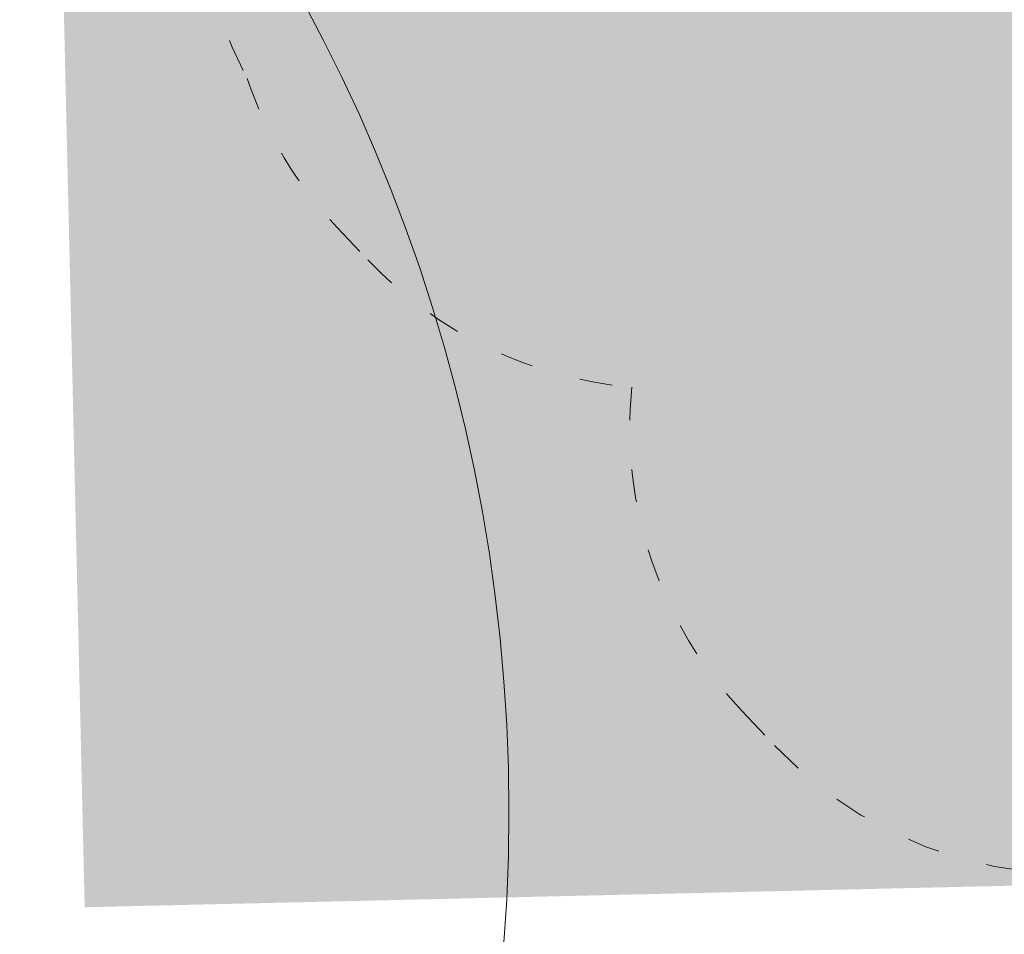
# Model space of a CAD drawing. Header units: millimetres. Extents: x 2943 to 3105, y 1618 to 1828.
# Tile 19 of 81: x 3009.75 to 3013.34, y 1752.34 to 1755.67. Entities that reach past the tile are written whole.
import ezdxf

# ---------------------------------------------------------------- set-up
doc = ezdxf.new("R2010")
doc.units = ezdxf.units.MM
doc.linetypes.add('ACAD_ISO03W100', pattern=[30, 12, -18])
for name, color, linetype, lineweight in [('1_strefa', 7, 'ACAD_ISO03W100', 13), ('1_trawa', 94, 'Continuous', 13), ('wymiary', 7, 'Continuous', 9)]:
    doc.layers.add(name, color=color, linetype=linetype, lineweight=lineweight)
picture_1 = doc.add_image_def('image1.jpg', size_in_pixel=(9921, 7015))

msp = doc.modelspace()

# ---------------------------------------------------------------- hatches: boundary and pattern name
at = {"layer": '1_trawa'}
h = msp.add_hatch(dxfattribs=at)
h.set_pattern_fill('GRASS', color=256, scale=0.02)
h.paths.add_polyline_path([(3012.9516, 1765.2524), (3017.562, 1765.3596), (3017.8582, 1752.6184), (3009.9916, 1752.4355), (3009.8348, 1759.1783), (3013.0911, 1759.254)])
h.paths.add_polyline_path([(3026.8614, 1742.3468), (3027.1036, 1730.3994), (3031.6844, 1730.6938), (3031.4259, 1734.7164), (3033.5097, 1734.7164), (3033.5097, 1737.8837), (3035.6711, 1737.8837), (3035.6711, 1742.3468)])
h.paths.add_polyline_path([(3068.0504, 1739.2147), (3068.1816, 1735.3786), (3073.5045, 1735.3786), (3073.5045, 1740.4458), (3068.0083, 1740.4458)])

# ---------------------------------------------------------------- linework, layer by layer
at = {"layer": '1_strefa', "color": 0, "ltscale": 0.01}
msp.add_lwpolyline([(3015.6724, 1757.1542), (3016.1021, 1757.5604, 0.414214), (3016.1419, 1758.974), (3015.8097, 1759.3255, 0.414214), (3014.396, 1759.3653), (3013.8845, 1758.8817, 0.268919), (3012.4201, 1758.536), (3011.8734, 1758.0192, 0.103426), (3011.3503, 1757.6977), (3010.878, 1757.2512, 0.337428), (3010.5836, 1755.4576, 0.107072), (3010.9123, 1754.9141), (3011.0242, 1754.7958, 0.184129), (3011.9866, 1754.3316, 0.217858), (3012.389, 1753.1503), (3012.507, 1753.0255, 0.368838), (3014.4439, 1752.8178, 0.197396), (3015.5078, 1753.2274), (3015.9717, 1753.666, 0.22937), (3016.4355, 1754.8884, 0.298201), (3016.1451, 1756.5056), (3015.9056, 1756.759, 0.069776)], format="xyb", close=True, dxfattribs=at)
at = {"layer": 'wymiary'}
msp.add_circle((3005.3528, 1752.7824), 6.1856, dxfattribs=at)

# ---------------------------------------------------------------- pictures from other files: only their frames are drawn
image = msp.add_image(picture_1, insert=(3104.8897, 1618.2605), size_in_units=(209.9945, 148.4842), rotation=90, dxfattribs=dict(at, fade=54))
image.dxf.flags = 7

doc.saveas('drawing.dxf')
